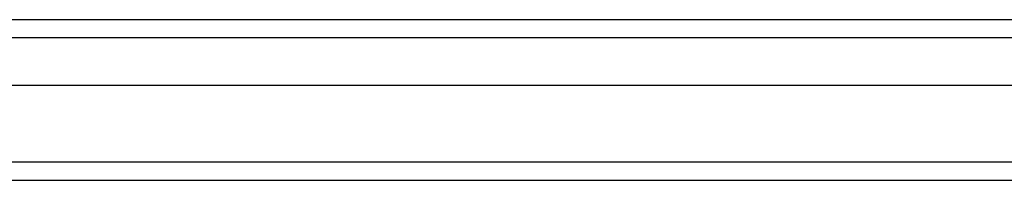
# Model space of a CAD drawing. Header units: inches. Extents: x 18 to 430, y 47 to 208.
# Tile 48 of 112: x 226.377 to 231.665, y 110.459 to 111.325. Entities that reach past the tile are written whole.
import ezdxf

# ---------------------------------------------------------------- set-up
doc = ezdxf.new("R2010")
doc.units = ezdxf.units.IN
doc.header["$MEASUREMENT"] = 0
doc.layers.add('Visible Edges(ANSI)', color=7, linetype='Continuous', lineweight=25)
doc.layers.add('Visible Tangent Edges(ANSI)', color=7, linetype='Continuous', lineweight=25)

msp = doc.modelspace()

# ---------------------------------------------------------------- linework, layer by layer
at = {"layer": 'Visible Edges(ANSI)'}
for p, q in [((195.85, 111.3255), (236.0557, 111.3255)), ((236.2442, 110.9712), (195.6616, 110.9712)), ((236.8539, 110.4593), (195.819, 110.4593))]:
    msp.add_line(p, q, dxfattribs=at)
at = {"layer": 'Visible Tangent Edges(ANSI)'}
for p, q in [((236.1857, 111.2265), (195.72, 111.2265)), ((236.8539, 110.5583), (195.0519, 110.5583))]:
    msp.add_line(p, q, dxfattribs=at)

doc.saveas('drawing.dxf')
